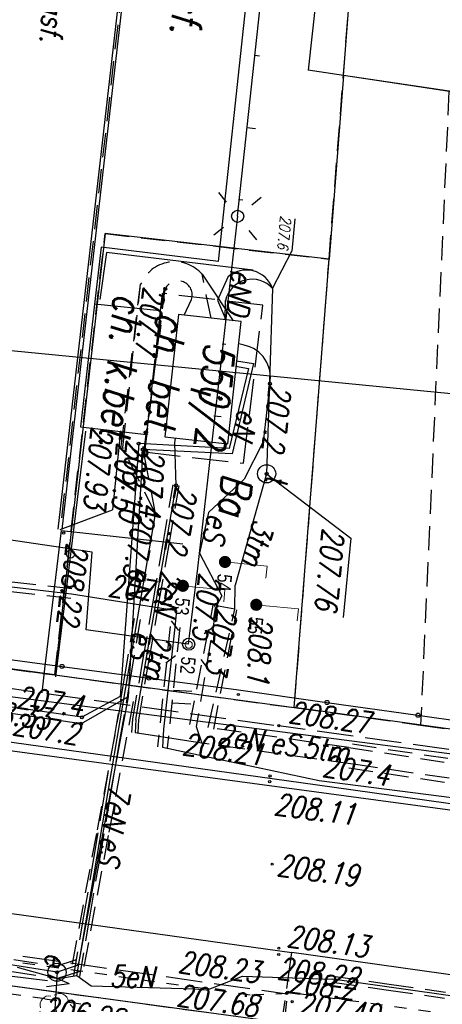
# Model space of a CAD drawing. Extents: x -110 to 11927435, y -6590197 to 5675023.
# Tile 11 of 71: x 11598403 to 11598421, y -1437242 to -1437201. Entities that reach past the tile are written whole.
import ezdxf
from ezdxf.enums import TextEntityAlignment as Align

# ---------------------------------------------------------------- set-up
doc = ezdxf.new("R2010")
doc.units = 0
doc.header["$PDMODE"] = 33
doc.header["$PDSIZE"] = 0.3
for name, pattern in [('1', [0]), ('BGT', [0]), ('KOC', [2, 1.5, -0.5]), ('KOJ', [0]), ('KOR', [1, 0.5, -0.5]), ('KOU', [1.5, 1, -0.5]), ('UBE', [1.5, 1, -0.5]), ('UPE', [0]), ('UPK', [0]), ('UPT', [0])]:
    doc.linetypes.add(name, pattern=pattern)
doc.layers.get('0').update_dxf_attribs({"color": 250, "linetype": 'CONTINUOUS', "lineweight": 100})
doc.layers.add('_0', color=7, linetype='CONTINUOUS')
doc.layers.add('OBOP', color=7, linetype='CONTINUOUS', lineweight=13, true_color=0x0a0909)
doc.layers.add('SUSM_I', color=7, linetype='CONTINUOUS', lineweight=13, true_color=0x0a0909)
for name, color, linetype, lineweight, plot in [('PP$$O', 209, 'CONTINUOUS', 13, False), ('PPINO', 4, 'CONTINUOUS', 13, False), ('PPINP', 4, 'CONTINUOUS', 13, False), ('PPUZO', 230, 'CONTINUOUS', 13, False), ('PPUZP', 230, 'CONTINUOUS', 13, False)]:
    doc.layers.add(name, color=color, linetype=linetype, lineweight=lineweight, plot=plot)
doc.styles.add('K1_ACAD', font='romans.shx', dxfattribs={"width": 0.8, "oblique": 12})
doc.styles.add('OPIS_PIK', font='txt', dxfattribs={"width": 0.8, "height": 1.2})
doc.styles.get("Standard").update_dxf_attribs({"font": 'Simplex.SHX', "width": 0.75})
doc.linetypes.add('BGS', pattern='A,3.75,[45,msgB.shx,S=0.625,R=0,X=0,Y=0],3.75', length=7.5)

# ---------------------------------------------------------------- blocks, each defined once
blk = doc.blocks.new('other_KCI')
at = {"linetype": 'Continuous'}
for p, q in [((0, 0), (1.585, 0)), ((1.585, 0.25), (2.5, 0)), ((1.585, -0.25), (2.5, 0))]:
    blk.add_line(p, q, dxfattribs=at)
blk = doc.blocks.new('other_WSU')
at = {"linetype": 'Continuous'}
blk.add_circle((0, 0), 0.045, dxfattribs=at)
blk = doc.blocks.new('other_WSP')
at = {"linetype": 'Continuous'}
blk.add_circle((0, 0), 0.045, dxfattribs=at)
blk = doc.blocks.new('other_LAT')
at = {"linetype": 'Continuous'}
for p, q in [((0, 0.75), (0, 1.25)), ((-1.25, 0), (-0.75, 0)), ((0.75, 0), (1.25, 0)), ((0, -0.75), (0, -1.25))]:
    blk.add_line(p, q, dxfattribs=at)
blk = doc.blocks.new('other_SLS')
at = {"linetype": 'Continuous'}
blk.add_circle((0, 0), 0.25, dxfattribs=at)
blk = doc.blocks.new('other_UKE')
at = {"linetype": 'Continuous'}
blk.add_circle((0, 0), 0.375, dxfattribs=at)
blk = doc.blocks.new('other_UGE')
at = {"linetype": 'Continuous'}
blk.add_circle((0, 0), 0.0625, dxfattribs=at)
blk = doc.blocks.new('other_UKT')
at = {"linetype": 'Continuous'}
blk.add_circle((0, 0), 0.375, dxfattribs=at)
blk = doc.blocks.new('other_UGT')
at = {"linetype": 'Continuous'}
blk.add_circle((0, 0), 0.0625, dxfattribs=at)
blk = doc.blocks.new('TRA1')
at = {"linetype": 'Continuous'}
for p, q in [((-0.2625, -0.375), (-0.2625, 0.375)), ((0.2625, -0.375), (0.2625, 0.375))]:
    blk.add_line(p, q, dxfattribs=at)
blk = doc.blocks.new('PIK_IN')
at = {"layer": 'PPINP'}
blk.add_point((0, 0), dxfattribs=at)
at = {"layer": 'PP$$O', "color": 0, "oblique": 15, "width": 0.8, "flags": 1}
blk.add_attdef('KOD', (1, -1.3), '', height=0.5, dxfattribs=at)
at = {"layer": 'PPINO', "color": 0, "style": 'OPIS_PIK', "width": 0.8}
blk.add_attdef('NR_PKT', (1, -0.5), '', height=1.2, dxfattribs=at)
blk = doc.blocks.new('DLI')
at = {"layer": 'OBOP', "color": 0, "linetype": 'ByBlock', "lineweight": -2}
blk.add_circle((0, 0), 0.09, dxfattribs=at)
for centre, start, end in [((-0.713, 0.232), 102.14713, 221.85287), ((0, 0.75), 30.14713, 149.85287), ((0.713, 0.232), 318.14713, 77.85287), ((-0.441, -0.607), 174.14713, 293.85287), ((0.441, -0.607), 246.14713, 5.85287)]:
    blk.add_arc(centre, 0.75, start, end, dxfattribs=at)
blk = doc.blocks.new('PIK_UZ')
at = {"layer": 'PPUZP'}
blk.add_point((0, 0), dxfattribs=at)
at = {"layer": 'PP$$O', "oblique": 15, "width": 0.8, "flags": 1}
blk.add_attdef('KOD', (1, -1.3), '', height=0.5, dxfattribs=at)
at = {"layer": 'PPUZO', "color": 0, "style": 'OPIS_PIK', "width": 0.8}
blk.add_attdef('NR_PKT', (1, -0.5), '', height=1.2, dxfattribs=at)
blk = doc.blocks.new('SUSM12_01')
at = {"layer": 'SUSM_I', "lineweight": 18}
for p, q in [((0, 0.5), (0, 3.5)), ((0, 3.5), (1, 3.5))]:
    blk.add_line(p, q, dxfattribs=at)
at = {"layer": 'SUSM_I', "lineweight": 18, "const_width": 0.5, "flags": 128}
blk.add_lwpolyline([(-0.25, 0, 1), (0.25, 0, 1)], format="xyb", close=True, dxfattribs=at)
blk = doc.blocks.new('mdcp Łuszczanowiece')
at = {"layer": '_0'}
for p, q in [((6591200, 5674750), (6591200, 5675000)), ((6591193.63, 5674956.04), (6591187.34, 5674832.27)), ((6591216.91, 5674918.49), (6591213.55, 5674832.79)), ((6591213.55, 5674832.79), (6591194.96, 5674832.42)), ((6591213.17, 5674822.79), (6591213.55, 5674832.79)), ((6591226.55, 5674833.05), (6591222.262, 5674720.167)), ((6591226.55, 5674833.05), (6591223.447, 5674751.354)), ((6591187.34, 5674832.27), (6591159.66, 5674831.72)), ((6591187.34, 5674832.27), (6591194.96, 5674832.42)), ((6591194.96, 5674832.42), (6591194.81, 5674823.09)), ((6591226.45, 5674830.4), (6591222.267, 5674720.167)), ((6591194.81, 5674823.09), (6591213.17, 5674822.79)), ((6591213.17, 5674822.79), (6591209.285, 5674720.792)), ((6591213.17, 5674822.79), (6591210.449, 5674751.347)), ((6591210.81, 5674760.84), (6591213.17, 5674822.79))]:
    blk.add_line(p, q, dxfattribs=at)
at = {"layer": '_0', "linetype": 'KOJ'}
for p, q in [((6591216.631, 5674834.051), (6591218.917, 5674889.619)), ((6591225.104, 5674869.049), (6591223.636, 5674833.67)), ((6591213.829, 5674765.013), (6591216.631, 5674834.051)), ((6591213.829, 5674765.013), (6591216.631, 5674834.051)), ((6591222.762, 5674812.186), (6591223.636, 5674833.67)), ((6591195.5, 5674827.88), (6591174.031, 5674828.074)), ((6591195.5, 5674827.88), (6591195.38, 5674822.98)), ((6591207.191, 5674822.495), (6591207.265, 5674827.538)), ((6591197.76, 5674825.67), (6591197.75, 5674822.94)), ((6591202.85, 5674822.85), (6591202.9, 5674825.6)), ((6591195.38, 5674822.98), (6591197.75, 5674822.94)), ((6591197.75, 5674822.94), (6591202.85, 5674822.85)), ((6591212.962, 5674822.356), (6591207.191, 5674822.495)), ((6591213.949, 5674822.348), (6591212.962, 5674822.356))]:
    blk.add_line(p, q, dxfattribs=at)
at = {"layer": '_0', "linetype": 'UPK'}
for p, q in [((6591218.045, 5674864.199), (6591216.226, 5674814.336)), ((6591213.517, 5674798.506), (6591215.424, 5674858.608)), ((6591207.157, 5674822.354), (6591142.73, 5674823.431)), ((6591207.16, 5674822.514), (6591142.733, 5674823.591))]:
    blk.add_line(p, q, dxfattribs=at)
at = {"layer": '_0', "linetype": 'KOC'}
for p, q in [((6591215.465, 5674859.307), (6591214.355, 5674832.224)), ((6591223.636, 5674833.663), (6591226.904, 5674833.511)), ((6591224.147, 5674806.618), (6591225.356, 5674833.646)), ((6591213.549, 5674812.531), (6591214.355, 5674832.224)), ((6591197.12, 5674829.87), (6591197.04, 5674825.68)), ((6591203.7, 5674829.72), (6591197.12, 5674829.87)), ((6591203.63, 5674825.58), (6591203.7, 5674829.72)), ((6591197.04, 5674825.68), (6591197.76, 5674825.67)), ((6591197.76, 5674825.67), (6591202.9, 5674825.6)), ((6591202.9, 5674825.6), (6591203.63, 5674825.58))]:
    blk.add_line(p, q, dxfattribs=at)
at = {"layer": '_0', "linetype": 'KOR'}
for p, q in [((6591226.14, 5674856.61), (6591225.29, 5674833.66)), ((6591226.15, 5674833.66), (6591225.29, 5674833.66)), ((6591225.338, 5674833.676), (6591225.56, 5674832.133)), ((6591225.56, 5674832.133), (6591224.659, 5674811.124)), ((6591226.537, 5674823.684), (6591226.601, 5674825.317)), ((6591226.536, 5674823.684), (6591226.37, 5674819.522))]:
    blk.add_line(p, q, dxfattribs=at)
at = {"layer": '_0', "linetype": 'UBE'}
for p, q in [((6591214.97, 5674835.19), (6591216.11, 5674856.06)), ((6591216.63, 5674855.93), (6591215.64, 5674835.42)), ((6591214.811, 5674835.326), (6591215.341, 5674845.671)), ((6591215.809, 5674835.274), (6591216.339, 5674845.619)), ((6591224.545, 5674837.811), (6591224.645, 5674840.157)), ((6591224.795, 5674837.801), (6591224.895, 5674840.147)), ((6591224.445, 5674835.465), (6591224.545, 5674837.811)), ((6591224.695, 5674835.455), (6591224.795, 5674837.801)), ((6591214.97, 5674835.19), (6591214.71, 5674829.32)), ((6591215.64, 5674835.42), (6591215.38, 5674829.13)), ((6591209.74, 5674829.94), (6591209.68, 5674829.17)), ((6591214.71, 5674829.32), (6591209.74, 5674829.94)), ((6591214.762, 5674829.557), (6591209.755, 5674830.03)), ((6591214.668, 5674828.561), (6591209.661, 5674829.034)), ((6591209.68, 5674829.17), (6591214.72, 5674828.83)), ((6591214.72, 5674828.83), (6591215.38, 5674829.13)), ((6591197.86, 5674827.8), (6591196.09, 5674827.25)), ((6591210.719, 5674827.748), (6591215.715, 5674827.717)), ((6591207.337, 5674826.975), (6591204.889, 5674827.155)), ((6591209.784, 5674826.795), (6591207.337, 5674826.975)), ((6591210.716, 5674827.348), (6591215.713, 5674827.317)), ((6591197.85, 5674826.67), (6591197.17, 5674826.92)), ((6591207.318, 5674826.725), (6591204.871, 5674826.905)), ((6591209.766, 5674826.545), (6591207.318, 5674826.725)), ((6591212.213, 5674826.365), (6591209.766, 5674826.545)), ((6591212.232, 5674826.615), (6591209.784, 5674826.795)), ((6591214.679, 5674826.435), (6591212.232, 5674826.615)), ((6591206.14, 5674826.3), (6591203.53, 5674824.68)), ((6591206.14, 5674826.3), (6591203.67, 5674825.57)), ((6591214.661, 5674826.185), (6591212.213, 5674826.365)), ((6591219.417, 5674825.669), (6591213.792, 5674826.159)), ((6591215.215, 5674826.455), (6591214.665, 5674826.435)), ((6591215.225, 5674826.205), (6591214.675, 5674826.185)), ((6591203.636, 5674825.613), (6591196.774, 5674825.75)), ((6591203.67, 5674825.57), (6591196.84, 5674825.79)), ((6591213.011, 5674825.677), (6591210.521, 5674825.855)), ((6591213.029, 5674825.926), (6591210.539, 5674826.105)), ((6591215.519, 5674825.748), (6591213.029, 5674825.926)), ((6591218.009, 5674825.57), (6591215.519, 5674825.748)), ((6591215.501, 5674825.499), (6591213.011, 5674825.677)), ((6591219.373, 5674825.171), (6591213.748, 5674825.661)), ((6591217.991, 5674825.32), (6591215.501, 5674825.499)), ((6591220.499, 5674825.391), (6591218.009, 5674825.57)), ((6591225.042, 5674825.179), (6591219.417, 5674825.669)), ((6591222.989, 5674825.213), (6591220.499, 5674825.391)), ((6591220.481, 5674825.142), (6591217.991, 5674825.32)), ((6591224.998, 5674824.681), (6591219.373, 5674825.171)), ((6591222.971, 5674824.964), (6591220.481, 5674825.142)), ((6591225.461, 5674824.785), (6591222.971, 5674824.964)), ((6591225.479, 5674825.035), (6591222.989, 5674825.213)), ((6591225.619, 5674824.18), (6591225.249, 5674825.03)), ((6591203.53, 5674824.68), (6591196.75, 5674824.76)), ((6591203.616, 5674824.613), (6591196.754, 5674824.75)), ((6591225.161, 5674823.98), (6591224.791, 5674824.83)), ((6591224.865, 5674819.249), (6591225.14, 5674824.094)), ((6591225.365, 5674819.221), (6591225.64, 5674824.066)), ((6591209.561, 5674823.157), (6591209.497, 5674819.425)), ((6591209.961, 5674823.15), (6591209.897, 5674819.418))]:
    blk.add_line(p, q, dxfattribs=at)
at = {"layer": '_0', "linetype": 'KOU'}
for p, q in [((6591213.76, 5674838.06), (6591214.34, 5674853.04)), ((6591187.56, 5674836.68), (6591213.76, 5674838.06)), ((6591213.55, 5674832.79), (6591213.76, 5674838.06)), ((6591213.55, 5674832.79), (6591194.96, 5674832.42)), ((6591213.17, 5674822.79), (6591213.55, 5674832.79)), ((6591194.96, 5674832.42), (6591159.66, 5674831.72)), ((6591194.81, 5674823.09), (6591194.96, 5674832.42)), ((6591226.45, 5674830.4), (6591223.451, 5674751.354)), ((6591174.175, 5674822.965), (6591207.158, 5674822.434)), ((6591213.17, 5674822.79), (6591194.81, 5674823.09)), ((6591210.81, 5674760.84), (6591213.17, 5674822.79))]:
    blk.add_line(p, q, dxfattribs=at)
at = {"layer": '_0', "linetype": 'UPE'}
for p, q in [((6591216.881, 5674847.917), (6591216.465, 5674834.112)), ((6591225.07, 5674847.19), (6591224.57, 5674835.46)), ((6591224.8, 5674831.74), (6591224.57, 5674835.46)), ((6591216.465, 5674834.112), (6591215.714, 5674827.517)), ((6591225.53, 5674830.31), (6591224.8, 5674831.74)), ((6591200.32, 5674830.48), (6591202.74, 5674830.44)), ((6591202.74, 5674830.44), (6591204.35, 5674829.81)), ((6591225.53, 5674830.31), (6591225.53, 5674829.81)), ((6591204.35, 5674829.81), (6591205.87, 5674828.47)), ((6591225.53, 5674829.81), (6591225.83, 5674825.54)), ((6591199.51, 5674829.02), (6591199.56, 5674829.72)), ((6591199.56, 5674829.72), (6591203.36, 5674829.21)), ((6591199.74, 5674829), (6591199.78, 5674829.54)), ((6591199.78, 5674829.54), (6591203.15, 5674829.06)), ((6591198.84, 5674829.27), (6591198.81, 5674829.04)), ((6591203.15, 5674829.06), (6591203.31, 5674825.32)), ((6591203.36, 5674829.21), (6591203.54, 5674825.51)), ((6591207.57, 5674828.27), (6591209.24, 5674829.35)), ((6591209.24, 5674829.35), (6591209.68, 5674829.17)), ((6591215.38, 5674829.13), (6591215.22, 5674826.33)), ((6591193.562, 5674828.481), (6591177.991, 5674828.64)), ((6591196.09, 5674827.25), (6591197.88, 5674828.71)), ((6591193.562, 5674828.481), (6591208.206, 5674828.236)), ((6591196.1, 5674828.32), (6591197.09, 5674827.99)), ((6591197.87, 5674828.38), (6591197.08, 5674828.32)), ((6591197.09, 5674827.99), (6591197.81, 5674828.38)), ((6591205.87, 5674828.47), (6591207.57, 5674828.27)), ((6591208.206, 5674828.236), (6591211.361, 5674828.168)), ((6591211.361, 5674828.168), (6591211.181, 5674823.903)), ((6591210.011, 5674827.204), (6591210.027, 5674827.549)), ((6591210.027, 5674827.549), (6591210.718, 5674827.548)), ((6591210.718, 5674827.548), (6591214.964, 5674827.495)), ((6591214.964, 5674827.495), (6591215.714, 5674827.517)), ((6591204.88, 5674827.03), (6591203.14, 5674826.8)), ((6591214.67, 5674826.31), (6591204.88, 5674827.03)), ((6591209.761, 5674823.153), (6591210.011, 5674827.204)), ((6591203.14, 5674826.8), (6591202.94, 5674826.82)), ((6591210.53, 5674825.98), (6591206.14, 5674826.3)), ((6591214.67, 5674826.31), (6591215.22, 5674826.33)), ((6591203.54, 5674825.51), (6591213.77, 5674825.91)), ((6591225.46, 5674824.91), (6591210.53, 5674825.98)), ((6591213.77, 5674825.91), (6591215.07, 5674824.07)), ((6591213.77, 5674825.91), (6591225.02, 5674824.93)), ((6591203.31, 5674825.32), (6591213.79, 5674825.57)), ((6591213.79, 5674825.57), (6591214.8, 5674824.08)), ((6591225.83, 5674825.54), (6591225.46, 5674824.91)), ((6591225.02, 5674824.93), (6591225.39, 5674824.08)), ((6591225.46, 5674824.91), (6591225.66, 5674824.15)), ((6591225.66, 5674824.15), (6591225.35, 5674822.43)), ((6591207.96, 5674823.839), (6591207.668, 5674817.539)), ((6591211.181, 5674823.903), (6591207.96, 5674823.839)), ((6591214.8, 5674824.08), (6591214.02, 5674805.99)), ((6591215.07, 5674824.07), (6591214.22, 5674806.04)), ((6591225.39, 5674824.08), (6591224.84, 5674814.39)), ((6591209.662, 5674817.369), (6591209.761, 5674823.153))]:
    blk.add_line(p, q, dxfattribs=at)
at = {"layer": '_0', "linetype": 'BGT'}
for p, q in [((6591213.364, 5674837.911), (6591213.525, 5674841.708)), ((6591213.204, 5674834.114), (6591213.364, 5674837.911)), ((6591213.044, 5674830.318), (6591213.204, 5674834.114)), ((6591212.915, 5674826.688), (6591213.044, 5674830.318)), ((6591195.71, 5674829.33), (6591195.58, 5674823.22)), ((6591212.787, 5674823.059), (6591212.915, 5674826.688)), ((6591195.58, 5674823.22), (6591197.54, 5674823.14)), ((6591203.02, 5674823.08), (6591208.13, 5674822.955)), ((6591208.13, 5674822.955), (6591213.24, 5674822.83)), ((6591212.658, 5674819.429), (6591212.787, 5674823.059))]:
    blk.add_line(p, q, dxfattribs=at)
at = {"layer": '_0', "linetype": 'BGS'}
for p, q in [((6591187.67, 5674838.545), (6591187.27, 5674830.8)), ((6591166.558, 5674831.075), (6591187.268, 5674830.801))]:
    blk.add_line(p, q, dxfattribs=at)
at = {"layer": '_0', "linetype": 'Continuous'}
for p, q in [((6591204.04, 5674830.71), (6591206.351, 5674834.442)), ((6591206.351, 5674834.442), (6591209.641, 5674834.442)), ((6591193.443, 5674830.846), (6591194.779, 5674830.846)), ((6591196.39, 5674830.21), (6591194.779, 5674830.846)), ((6591202.857, 5674824.512), (6591206.147, 5674824.512)), ((6591207.158, 5674822.434), (6591206.147, 5674824.512)), ((6591225.39, 5674824.08), (6591227.122, 5674824.14))]:
    blk.add_line(p, q, dxfattribs=at)
at = {"layer": '_0', "linetype": 'UPT'}
for p, q in [((6591196.39, 5674830.21), (6591204.04, 5674830.71)), ((6591204.04, 5674830.71), (6591208.75, 5674829.86)), ((6591209.74, 5674829.94), (6591208.75, 5674829.86))]:
    blk.add_line(p, q, dxfattribs=at)
at = {"layer": '_0', "linetype": '1'}
for p, q in [((6591197.88, 5674829.05), (6591197.84, 5674826.44)), ((6591202.96, 5674828.99), (6591197.88, 5674829.05)), ((6591202.93, 5674826.37), (6591202.96, 5674828.99)), ((6591186.868, 5674828.545), (6591186.871, 5674828.738)), ((6591189.868, 5674828.497), (6591189.874, 5674828.868)), ((6591192.868, 5674828.449), (6591192.871, 5674828.626)), ((6591195.868, 5674828.401), (6591195.873, 5674828.739)), ((6591201.868, 5674828.305), (6591201.872, 5674828.61)), ((6591198.868, 5674828.353), (6591198.87, 5674828.514)), ((6591197.84, 5674826.44), (6591202.93, 5674826.37))]:
    blk.add_line(p, q, dxfattribs=at)
at = {"layer": '_0', "linetype": 'BGT'}
for centre, radius in [((6591213.364, 5674837.911), 0.085), ((6591213.204, 5674834.114), 0.085), ((6591212.915, 5674826.688), 0.085), ((6591208.13, 5674822.955), 0.17), ((6591212.787, 5674823.059), 0.085)]:
    blk.add_circle(centre, radius, dxfattribs=at)
at = {"layer": '_0', "linetype": 'UPE'}
for centre, radius, start, end in [((6591196.894, 5674829.165), 1.16, 115.7702, 226.783), ((6591197.218, 5674829.441), 1.13, 137.1487, 262.9635), ((6591200.192, 5674829.126), 1.36, 84.6145, 173.9221)]:
    blk.add_arc(centre, radius, start, end, dxfattribs=at)
at = {"layer": '_0', "linetype": 'UBE'}
for centre, radius, start, end in [((6591197.2, 5674826.212), 1.52, 136.9194, 252.7715), ((6591197.044, 5674826.344), 0.59, 77.6681, 249.7725)]:
    blk.add_arc(centre, radius, start, end, dxfattribs=at)
at = {"layer": '_0'}
for name, p, rotation in [('other_WSU', (6591225.658, 5674833.883), 2.397823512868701), ('other_WSU', (6591225.334, 5674833.622), 2.397823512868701), ('other_WSU', (6591223.509, 5674833.117), 2.397768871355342), ('other_WSU', (6591223.767, 5674833.14), 2.397768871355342), ('other_WSU', (6591214.355, 5674832.224), 2.397468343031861), ('other_WSU', (6591220.079, 5674832.504), 2.397659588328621), ('other_WSU', (6591216.457, 5674832.063), 2.3975503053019), ('other_WSU', (6591216.694, 5674832.073), 2.3975503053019), ('other_LAT', (6591193.562, 5674828.481), 313.985155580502), ('other_WSP', (6591213.232, 5674830.432), 2.397441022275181), ('other_LAT', (6591211.39, 5674828.236), 312.7616740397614), ('other_SLS', (6591193.562, 5674828.481), 2.39683996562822), ('other_SLS', (6591211.362, 5674828.185), 2.397386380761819), ('TRA1', (6591213.568, 5674828.134), 2.397468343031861), ('other_KCI', (6591225.728, 5674822.132), 88.41673414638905), ('other_WSU', (6591207.293, 5674822.586), 2.39724977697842)]:
    blk.add_blockref(name, p, dxfattribs=dict(at, rotation=rotation))
at = {"layer": '_0', "color": 253}
for name, p, rotation in [('other_WSU', (6591225.658, 5674833.883), 2.397823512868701), ('other_WSU', (6591225.334, 5674833.622), 2.397823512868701), ('other_WSU', (6591223.509, 5674833.117), 2.397768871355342), ('other_WSU', (6591223.767, 5674833.14), 2.397768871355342), ('other_WSU', (6591214.355, 5674832.224), 2.397468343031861), ('other_WSU', (6591220.079, 5674832.504), 2.397659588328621), ('other_WSU', (6591216.457, 5674832.063), 2.3975503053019), ('other_WSU', (6591216.694, 5674832.073), 2.3975503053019), ('other_LAT', (6591193.562, 5674828.481), 313.985155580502), ('other_WSP', (6591213.232, 5674830.432), 2.397441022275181), ('other_LAT', (6591211.39, 5674828.236), 312.7616740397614), ('other_SLS', (6591193.562, 5674828.481), 2.39683996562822), ('other_SLS', (6591211.362, 5674828.185), 2.397386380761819), ('TRA1', (6591213.568, 5674828.134), 2.397468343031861), ('other_KCI', (6591225.728, 5674822.132), 88.41673414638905), ('other_WSU', (6591207.293, 5674822.586), 2.39724977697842)]:
    blk.add_blockref(name, p, dxfattribs=dict(at, rotation=rotation))
at = {"layer": '_0'}
for name, p in [('other_WSP', (6591225.29, 5674833.66)), ('other_UKT', (6591204.04, 5674830.71)), ('other_UGT', (6591204.04, 5674830.71)), ('other_UGE', (6591200.32, 5674830.48)), ('other_UGE', (6591209.68, 5674829.17)), ('other_UGE', (6591204.88, 5674827.03)), ('other_UGE', (6591206.14, 5674826.3)), ('other_UGE', (6591196.84, 5674825.79)), ('other_UGE', (6591203.31, 5674825.32)), ('other_UGE', (6591203.54, 5674825.51)), ('other_UGE', (6591214.8, 5674824.08)), ('other_UGE', (6591215.07, 5674824.07)), ('other_UKE', (6591225.39, 5674824.08)), ('other_UGE', (6591225.39, 5674824.08))]:
    blk.add_blockref(name, p, dxfattribs=at)
at = {"layer": '_0', "color": 253}
for name, p in [('other_WSP', (6591225.29, 5674833.66)), ('other_UKT', (6591204.04, 5674830.71)), ('other_UGT', (6591204.04, 5674830.71)), ('other_UGE', (6591200.32, 5674830.48)), ('other_UGE', (6591209.68, 5674829.17)), ('other_UGE', (6591204.88, 5674827.03)), ('other_UGE', (6591206.14, 5674826.3)), ('other_UGE', (6591196.84, 5674825.79)), ('other_UGE', (6591203.31, 5674825.32)), ('other_UGE', (6591203.54, 5674825.51)), ('other_UGE', (6591214.8, 5674824.08)), ('other_UGE', (6591215.07, 5674824.07)), ('other_UKE', (6591225.39, 5674824.08)), ('other_UGE', (6591225.39, 5674824.08))]:
    blk.add_blockref(name, p, dxfattribs=at)
at = {"layer": '_0', "lineweight": 18, "xscale": 0.5, "yscale": 0.5, "zscale": 0.5}
for p in [(6591209.471, 5674830.808, 208.038), (6591207.834, 5674829.349, 208.137), (6591208.985, 5674827.711, 208.162)]:
    blk.add_blockref('SUSM12_01', p, dxfattribs=at)
at = {"layer": '_0', "xscale": 0.5, "yscale": 0.5, "zscale": 0.5}
for p, values in [((6591209.471, 5674830.808, 208.038), {'NR_PKT': '55'}), ((6591207.834, 5674829.349, 208.137), {'NR_PKT': '54'}), ((6591208.985, 5674827.711, 208.162), {'NR_PKT': '53'})]:
    blk.add_blockref('PIK_UZ', p, dxfattribs=at).add_auto_attribs(values)
at = {"layer": '_0', "linetype": 'ByBlock', "xscale": 0.5, "yscale": 0.5, "zscale": 0.5}
blk.add_blockref('PIK_IN', (6591211.384, 5674828.186, 208.163), dxfattribs=at).add_auto_attribs({'NR_PKT': '52'})
at = {"layer": '_0', "color": 7, "lineweight": 18, "xscale": 0.5, "yscale": 0.5, "zscale": 0.5}
blk.add_blockref('DLI', (6591226.987, 5674824.19, 208.173), dxfattribs=at)
at = {"layer": '_0', "style": 'K1_ACAD', "oblique": 12, "width": 0.8}
for s, height, rotation, p in [('207.49', 0.9, 87.3667, (6591226.145, 5674834.13)), ('207.4', 0.9, 86.9351, (6591216.26, 5674834.186)), ('208.13', 0.9, 87.6775, (6591223.408, 5674833.409)), ('208.22', 0.9, 87.9839, (6591224.774, 5674833.148)), ('208.2', 0.9, 88.8381, (6591225.29, 5674833.66)), ('208.27', 0.9, 87.6546, (6591214.185, 5674832.577)), ('208.19', 0.9, 87.6775, (6591220.526, 5674832.71)), ('208.11', 0.9, 87.9144, (6591218.034, 5674832.35)), ('5tm', 0.9, 87.49, (6591215.55, 5674833.3)), ('eS', 0.9, 87.55, (6591215.5, 5674831.93)), ('208.23', 0.9, 87.9839, (6591224.911, 5674829.037)), ('207.68', 0.9, 87.5437, (6591226.287, 5674829.111)), ('208.1', 0.9, 2.3973, (6591209.975, 5674830.628)), ('2eN', 0.9, 87.55, (6591215.4, 5674829.75)), ('207.2', 0.9, 358.96, (6591200.32, 5674830.48)), ('3tm', 0.9, 349.77, (6591205.92, 5674830.37)), ('208.21', 0.9, 87.6606, (6591215.935, 5674828.327)), ('eN', 0.9, 351.89, (6591201.44, 5674829.3)), ('207.3', 0.9, 356.16, (6591209.68, 5674829.17)), ('eND', 0.9, 358.9107, (6591195.747, 5674828.465)), ('eS', 0.9, 353.29, (6591205.87, 5674828.47)), ('207.5', 0.9, 359.4464, (6591208.355, 5674828.34)), ('207.2', 0.9, 355.8, (6591204.88, 5674827.03)), ('5eN', 0.9, 94.02, (6591225.78, 5674826.3)), ('2eN', 0.9, 355.8, (6591208.4, 5674826.77)), ('2tm', 0.9, 355.8, (6591211.02, 5674826.58)), ('207.2', 0.9, 87.3578, (6591209.706, 5674824.638)), ('eS', 0.9, 2, (6591211.03, 5674825.8)), ('206.28', 0.9, 86.4361, (6591227.33, 5674823.628)), ('ch.asf.', 1.25, 0.1824, (6591181.804, 5674824.948)), ('207.4', 0.9, 2.24, (6591203.54, 5674825.51)), ('eN', 0.9, 1.37, (6591208.44, 5674825.44)), ('7eN', 0.9, 355.88, (6591217.435, 5674825.505)), ('eS', 0.9, 355.46, (6591219.58, 5674825.39)), ('208.22', 0.9, 358.6292, (6591207.665, 5674822.761)), ('208.33', 0.9, 87.656, (6591215.327, 5674819.382))]:
    blk.add_text(s, height=height, rotation=rotation, dxfattribs=at).set_placement(p)
for s, p in [('207.76', (6591206.03, 5674833.242)), ('t', (6591204.04, 5674830.71))]:
    blk.add_text(s, height=0.9, dxfattribs=at).set_placement(p)
blk.add_text('207.6', height=0.45, dxfattribs=at).set_placement((6591194.739, 5674830.696), align=Align.TOP_RIGHT)
for s, height, p in [('Ba', 1.25, (6591204.174, 5674830.139)), ('550/2', 1.25, (6591198.852, 5674828.889)), ('208.10', 0.9, (6591203.178, 5674825.712)), ('207.93', 0.9, (6591202.776, 5674824.212))]:
    blk.add_text(s, height=height, dxfattribs=at).set_placement(p, align=Align.TOP_LEFT)
for s, p in [('i', (6591200.857, 5674827.9)), ('ch. k.bet.', (6591200.4, 5674824.33))]:
    blk.add_text(s, height=1.25, dxfattribs=at).set_placement(p, align=Align.MIDDLE)
for s, height, rotation, p in [('ch. bet.', 1.25, 359.7, (6591200.43, 5674826.16)), ('j. asf.', 0.9, 0.8814, (6591185.746, 5674819.936))]:
    blk.add_text(s, height=height, rotation=rotation, dxfattribs=at).set_placement(p, align=Align.MIDDLE)
for s, rotation, p in [('207.5', 355.82, (6591206.14, 5674826.3)), ('207.7', 358.14, (6591196.84, 5674825.79)), ('207.5', 1.37, (6591203.31, 5674825.32))]:
    blk.add_text(s, height=0.9, rotation=rotation, dxfattribs=at).set_placement(p, align=Align.TOP_LEFT)
blk.add_text('e', height=0.9, dxfattribs=at).set_placement((6591225.167, 5674823.553), align=Align.RIGHT)
blk.add_text('207.4', height=0.9, rotation=87.25, dxfattribs=at).set_placement((6591214.8, 5674824.08), align=Align.RIGHT)
blk.add_text('207.2', height=0.9, rotation=86.29, dxfattribs=at).set_placement((6591215.07, 5674824.07), align=Align.TOP_RIGHT)

msp = doc.modelspace()

# ---------------------------------------------------------------- block references
at = {"layer": '_0', "linetype": 'ByBlock', "lineweight": 9, "rotation": 264.4213637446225}
msp.add_blockref('mdcp Łuszczanowiece', (6591203.335, 5674426.677), dxfattribs=at)

doc.saveas('drawing.dxf')
